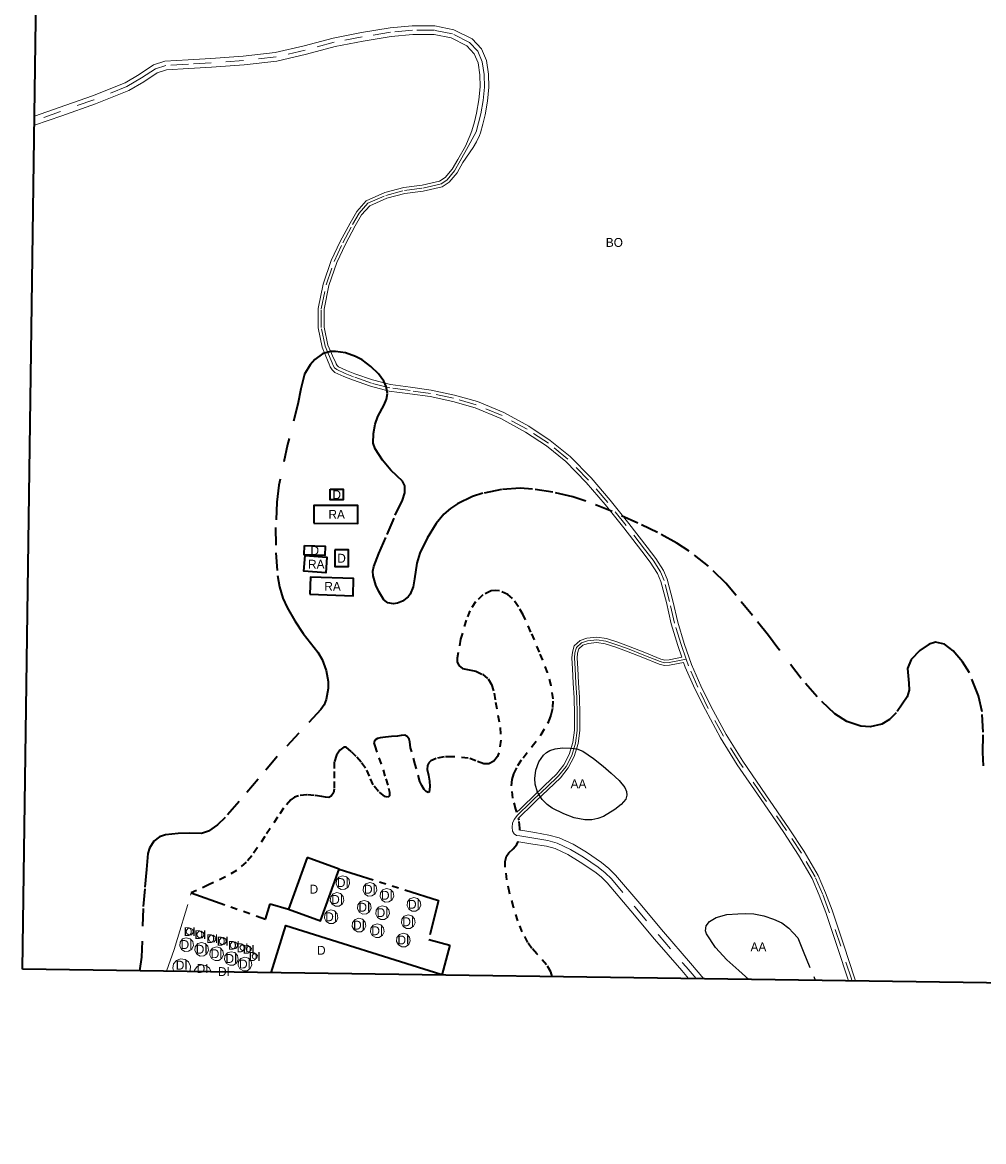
# Model space of a CAD drawing. Header units: metres. Extents: x 397317 to 400830, y 4588008 to 4590370.
# Tile 1 of 88: x 397317 to 397589, y 4588008 to 4588324. Entities that reach past the tile are written whole.
import ezdxf
from ezdxf.enums import TextEntityAlignment as Align

# ---------------------------------------------------------------- set-up
doc = ezdxf.new("R2010")
doc.units = ezdxf.units.M
doc.header["$MEASUREMENT"] = 0
for name, pattern in [('bt5mv20_nopinta', [10, 5, -5]), ('bt5mv20_tapia', [17.375, 10, -2.75, 1.875, -2.75]), ('bt5mv20_tlin6', [19.375, 10, -1.875, 1.875, -1.875, 1.875, -1.875]), ('bt5mv20_tlin7', [3.75, 1.875, -1.875])]:
    doc.linetypes.add(name, pattern=pattern)
for name, color, linetype, lineweight in [('ARB01_CN', 7, 'Continuous', 15), ('ARB01_LN', 7, 'Continuous', 15), ('COB01_CN', 7, 'Continuous', 15), ('COB01_LN', 7, 'Continuous', 15), ('DIP01_CN', 7, 'Continuous', 15), ('DIP01_LN', 7, 'Continuous', 15), ('EDI01_CN', 7, 'Continuous', 15), ('EDI01_LN', 7, 'Continuous', 15), ('ESP01_LN', 7, 'Continuous', 15), ('ESP02_LN', 7, 'Continuous', 15), ('RAI01_CN', 7, 'Continuous', 15), ('RAI01_LN', 7, 'Continuous', 15), ('TAN01_LN', 7, 'Continuous', 15), ('VIA16_LN', 7, 'Continuous', 15), ('VIA19_LN', 7, 'Continuous', 15), ('VIR01_LN', 7, 'Continuous', 15)]:
    doc.layers.add(name, color=color, linetype=linetype, lineweight=lineweight)
doc.styles.add('034', font='txt')

msp = doc.modelspace()

# ---------------------------------------------------------------- linework, layer by layer
at = {"layer": 'ARB01_LN', "color": 3, "linetype": 'bt5mv20_nopinta', "lineweight": 25}
for points in [[(397481.23, 4588114.21, 218.53), (397483.48, 4588112.18, 218.55), (397485.74, 4588110.15, 218.57), (397487.32, 4588108.17, 218.68), (397487.81, 4588107.06, 218.8), (397487.95, 4588106.02, 218.97), (397487.59, 4588104.92, 219.3), (397486.29, 4588103.38, 220), (397484.51, 4588101.96, 220.64), (397481.32, 4588100, 221.48), (397479.69, 4588099.39, 221.77), (397478.01, 4588099.06, 221.85), (397476.06, 4588099.06, 221.76), (397473.08, 4588099.66, 221.57), (397470.13, 4588100.76, 221.41), (397466.87, 4588102.35, 221.28), (397465.4, 4588103.38, 221.21), (397463.99, 4588104.74, 221.14), (397462.66, 4588106.89, 221.05), (397462.06, 4588109.15, 220.96), (397461.95, 4588110.69, 220.85), (397462.23, 4588113.05, 220.56), (397463.09, 4588115.38, 220.17), (397464.37, 4588117.32, 219.64), (397465.2, 4588118.07, 219.34), (397466.23, 4588118.65, 219.1), (397467.65, 4588119.12, 218.87), (397469.8, 4588119.36, 218.6), (397471.94, 4588119.25, 218.47), (397473.79, 4588119.06, 218.48), (397475.49, 4588118.43, 218.48), (397476.98, 4588117.37, 218.44), (397478.48, 4588116.31, 218.4), (397481.23, 4588114.21, 218.53)], [(397522.29, 4588054.05, 221.29), (397519.47, 4588056.58, 221.49), (397516.12, 4588059.53, 221.65), (397512.96, 4588063.06, 221.52), (397510.39, 4588066.88, 220.99), (397510.11, 4588067.73, 220.85), (397510.29, 4588069.17, 220.62), (397511.18, 4588070.38, 220.37), (397513.13, 4588071.51, 219.93), (397516.13, 4588072.3, 219.22), (397519.24, 4588072.55, 218.57), (397521.49, 4588072.64, 218.27), (397523.72, 4588072.51, 217.98), (397526.54, 4588071.95, 217.36), (397529.28, 4588071.01, 216.74), (397531.58, 4588069.95, 216.35), (397533.58, 4588068.46, 216.17), (397534.86, 4588067.13, 216.17), (397536.13, 4588065.79, 216.17), (397537.66, 4588062, 216.54), (397540.62, 4588054.82, 216.44), (397541.05, 4588053.79, 216.42)]]:
    msp.add_polyline3d(points, dxfattribs=at)
at = {"layer": 'COB01_LN', "color": 92, "linetype": 'bt5mv20_nopinta', "lineweight": 35}
for points in [[(397566.97, 4588133.73, 201.52), (397563.9, 4588129.19, 202.73), (397562.01, 4588127.38, 203.4), (397559.84, 4588126.05, 204.02), (397556.57, 4588125.32, 204.82), (397553.91, 4588125.49, 205.45), (397549.95, 4588126.75, 206.23), (397546.55, 4588128.99, 206.6), (397541.55, 4588133.73, 206.62), (397537.05, 4588138.87, 206.6), (397530.52, 4588147.51, 206.65), (397527.89, 4588151.03, 206.67), (397523.33, 4588156.68, 206.64), (397518.77, 4588162.33, 206.61), (397515.8, 4588165.79, 206.59), (397510.93, 4588170.59, 206.54), (397505.49, 4588174.87, 206.5), (397501.97, 4588177.13, 206.47), (397496.54, 4588180.09, 206.53), (397490.99, 4588182.77, 206.97), (397483.75, 4588186.02, 208.08), (397476.34, 4588188.95, 209.27), (397472.64, 4588190.14, 209.79), (397467.01, 4588191.46, 210.57), (397461.33, 4588192.36, 211.32), (397457.86, 4588192.6, 211.72), (397452.59, 4588192.23, 212.22), (397447.33, 4588191.16, 212.65), (397444.34, 4588190.23, 212.89), (397440.16, 4588188.22, 213.16), (397438.2, 4588186.87, 213.21), (397436.33, 4588185.24, 213.16), (397434.11, 4588182.67, 213.01), (397431.62, 4588178.54, 212.75), (397429.55, 4588174.23, 212.47), (397428.66, 4588171.45, 212.35), (397428.02, 4588167.01, 212.2), (397427.59, 4588164.82, 212.04), (397426.82, 4588162.75, 211.76), (397426.23, 4588161.92, 211.6), (397424.64, 4588160.73, 211.28), (397423.18, 4588160.17, 211.01), (397422.07, 4588159.99, 210.81), (397420.53, 4588160.22, 210.51), (397419.39, 4588161.14, 210.22), (397417.95, 4588163.46, 209.73), (397417.06, 4588165.24, 209.35), (397416.31, 4588167.91, 208.8), (397416.29, 4588169.23, 208.53), (397416.57, 4588170.54, 208.26), (397417.95, 4588174.15, 207.86), (397420.31, 4588179.57, 208.03), (397422.59, 4588185, 208.15), (397424.59, 4588189.2, 207.93), (397425.31, 4588191.3, 207.69), (397425.28, 4588193.31, 207.24), (397424.62, 4588194.56, 206.75), (397423.01, 4588196.12, 205.88), (397421.36, 4588197.69, 205.04), (397419.03, 4588200.54, 203.83), (397416.89, 4588203.67, 202.7), (397416.34, 4588205.34, 202.23), (397416.45, 4588208.03, 201.61), (397416.94, 4588210.68, 201.06), (397417.69, 4588212.86, 200.67), (397419.44, 4588216.08, 200.21), (397420.11, 4588217.68, 199.98), (397420.35, 4588219.28, 199.72), (397419.98, 4588221.32, 199.17), (397419.34, 4588222.78, 198.62), (397417.84, 4588224.88, 197.84), (397415.74, 4588226.93, 197.39), (397413.24, 4588228.77, 197.35), (397411.37, 4588229.78, 197.46), (397408.56, 4588230.77, 197.77), (397405.74, 4588231.2, 198.17), (397404.28, 4588231.15, 198.38), (397402.08, 4588230.47, 198.72), (397399.91, 4588228.91, 199.11), (397398.55, 4588227.4, 199.47), (397397.02, 4588224.73, 200.25), (397395.96, 4588220.61, 201.51), (397395.14, 4588216.32, 202.4), (397392.18, 4588204.93, 203.61), (397389.78, 4588193.41, 204.77), (397389.19, 4588188.67, 205.3), (397388.85, 4588181.52, 206.09), (397388.91, 4588174.39, 206.96), (397389.34, 4588167.95, 207.88), (397389.93, 4588164.77, 208.36), (397390.9, 4588161.61, 208.83), (397392.09, 4588158.91, 209.23), (397394.23, 4588155.15, 209.8), (397396.58, 4588151.63, 210.38), (397398.66, 4588148.98, 210.98)], [(397398.66, 4588148.98, 210.98), (397400.74, 4588146.33, 211.9), (397401.95, 4588144.3, 212.97), (397403.13, 4588141.21, 215.13), (397403.66, 4588138.06, 217.14), (397403.68, 4588136.13, 218.08), (397403.12, 4588133.02, 219.37), (397402.49, 4588131.52, 219.82), (397401.58, 4588130.17, 220.08), (397395.42, 4588123.48, 220.62), (397389.28, 4588116.88, 220.81), (397383.94, 4588110.55, 220.89), (397378.58, 4588104.19, 220.95), (397374.61, 4588099.71, 221.01), (397372.42, 4588097.67, 221.01), (397369.92, 4588095.88, 220.97), (397367.9, 4588095.2, 220.87), (397364.64, 4588095.26, 220.59), (397361.37, 4588095.24, 220.3), (397357.76, 4588094.84, 220.05), (397356.04, 4588094.29, 219.94), (397354.49, 4588093.04, 219.84), (397353.28, 4588091.05, 219.82), (397352.83, 4588089.55, 219.9), (397352.46, 4588085.04, 220.62), (397351.93, 4588079.55, 221.99), (397351.45, 4588074.07, 223.61), (397351.23, 4588064.87, 226.64), (397351.03, 4588060.31, 228.16), (397350.41, 4588056.45, 229.45)], [(397588.55, 4588114.24, 203.99), (397588.33, 4588118.06, 203.34), (397588.46, 4588123.8, 201.71), (397588.1, 4588129.52, 200.78), (397587.1, 4588134.04, 200.75), (397584.53, 4588140.49, 200.71), (397582.55, 4588143.63, 200.69), (397579.96, 4588146.74, 200.67), (397577.5, 4588148.62, 200.65), (397574.97, 4588149.14, 200.64), (397573.16, 4588148.61, 200.63), (397570.53, 4588146.85, 200.63), (397568.11, 4588144.28, 200.64), (397567.1, 4588141.73, 200.69), (397567.43, 4588137.64, 200.97), (397567.51, 4588135.62, 201.2), (397566.97, 4588133.73, 201.52)]]:
    msp.add_polyline3d(points, dxfattribs=at)
at = {"layer": 'DIP01_LN', "color": 6, "linetype": 'Continuous', "lineweight": 15}
for points in [[(397408.37, 4588079.46, 235.79), (397409.29, 4588080.08, 235.79), (397409.72, 4588081.09, 235.79), (397409.54, 4588082.18, 235.79), (397408.79, 4588083, 235.79), (397407.72, 4588083.27, 235.79), (397406.67, 4588082.92, 235.79), (397405.98, 4588082.06, 235.79), (397405.88, 4588080.96, 235.79), (397406.38, 4588079.98, 235.79), (397407.34, 4588079.43, 235.79), (397408.37, 4588079.46, 235.79)], [(397416.02, 4588077.58, 235.79), (397416.94, 4588078.2, 235.79), (397417.37, 4588079.21, 235.79), (397417.19, 4588080.3, 235.79), (397416.44, 4588081.12, 235.79), (397415.37, 4588081.39, 235.79), (397414.32, 4588081.04, 235.79), (397413.63, 4588080.18, 235.79), (397413.53, 4588079.08, 235.79), (397414.03, 4588078.1, 235.79), (397414.99, 4588077.55, 235.79), (397416.02, 4588077.58, 235.79)], [(397406.76, 4588074.7, 235.79), (397407.68, 4588075.32, 235.79), (397408.11, 4588076.33, 235.79), (397407.93, 4588077.42, 235.79), (397407.18, 4588078.24, 235.79), (397406.11, 4588078.51, 235.79), (397405.06, 4588078.16, 235.79), (397404.37, 4588077.3, 235.79), (397404.27, 4588076.2, 235.79), (397404.77, 4588075.22, 235.79), (397405.73, 4588074.67, 235.79), (397406.76, 4588074.7, 235.79)], [(397420.8, 4588075.88, 235.79), (397421.72, 4588076.5, 235.79), (397422.15, 4588077.51, 235.79), (397421.97, 4588078.6, 235.79), (397421.22, 4588079.42, 235.79), (397420.15, 4588079.69, 235.79), (397419.1, 4588079.34, 235.79), (397418.41, 4588078.48, 235.79), (397418.31, 4588077.38, 235.79), (397418.81, 4588076.4, 235.79), (397419.77, 4588075.85, 235.79), (397420.8, 4588075.88, 235.79)], [(397414.44, 4588072.51, 235.79), (397415.36, 4588073.13, 235.79), (397415.79, 4588074.14, 235.79), (397415.61, 4588075.23, 235.79), (397414.86, 4588076.05, 235.79), (397413.79, 4588076.32, 235.79), (397412.74, 4588075.97, 235.79), (397412.05, 4588075.11, 235.79), (397411.95, 4588074.01, 235.79), (397412.45, 4588073.03, 235.79), (397413.41, 4588072.48, 235.79), (397414.44, 4588072.51, 235.79)], [(397419.58, 4588070.98, 235.79), (397420.5, 4588071.6, 235.79), (397420.93, 4588072.61, 235.79), (397420.75, 4588073.7, 235.79), (397420, 4588074.52, 235.79), (397418.93, 4588074.79, 235.79), (397417.88, 4588074.44, 235.79), (397417.19, 4588073.58, 235.79), (397417.09, 4588072.48, 235.79), (397417.59, 4588071.5, 235.79), (397418.55, 4588070.95, 235.79), (397419.58, 4588070.98, 235.79)], [(397428.43, 4588073.33, 235.79), (397429.35, 4588073.95, 235.79), (397429.78, 4588074.96, 235.79), (397429.6, 4588076.05, 235.79), (397428.85, 4588076.87, 235.79), (397427.78, 4588077.14, 235.79), (397426.73, 4588076.79, 235.79), (397426.04, 4588075.93, 235.79), (397425.94, 4588074.83, 235.79), (397426.44, 4588073.85, 235.79), (397427.4, 4588073.3, 235.79), (397428.43, 4588073.33, 235.79)], [(397405.07, 4588069.81, 235.79), (397405.99, 4588070.43, 235.79), (397406.42, 4588071.44, 235.79), (397406.24, 4588072.53, 235.79), (397405.49, 4588073.35, 235.79), (397404.42, 4588073.62, 235.79), (397403.37, 4588073.27, 235.79), (397402.68, 4588072.41, 235.79), (397402.58, 4588071.31, 235.79), (397403.08, 4588070.33, 235.79), (397404.04, 4588069.78, 235.79), (397405.07, 4588069.81, 235.79)], [(397426.83, 4588068.41, 235.79), (397427.75, 4588069.03, 235.79), (397428.18, 4588070.04, 235.79), (397428, 4588071.13, 235.79), (397427.25, 4588071.95, 235.79), (397426.18, 4588072.22, 235.79), (397425.13, 4588071.87, 235.79), (397424.44, 4588071.01, 235.79), (397424.34, 4588069.91, 235.79), (397424.84, 4588068.93, 235.79), (397425.8, 4588068.38, 235.79), (397426.83, 4588068.41, 235.79)], [(397365.15, 4588066.64, 226.58), (397365.62, 4588067.28, 226.58), (397365.5, 4588068.07, 226.58), (397364.85, 4588068.53, 226.58), (397364.06, 4588068.39, 226.58), (397363.61, 4588067.74, 226.58), (397363.76, 4588066.95, 226.58), (397364.42, 4588066.51, 226.58), (397365.15, 4588066.64, 226.58)], [(397412.94, 4588067.46, 235.79), (397413.86, 4588068.08, 235.79), (397414.29, 4588069.09, 235.79), (397414.11, 4588070.18, 235.79), (397413.36, 4588071, 235.79), (397412.29, 4588071.27, 235.79), (397411.24, 4588070.92, 235.79), (397410.55, 4588070.06, 235.79), (397410.45, 4588068.96, 235.79), (397410.95, 4588067.98, 235.79), (397411.91, 4588067.43, 235.79), (397412.94, 4588067.46, 235.79)], [(397418.09, 4588065.87, 235.79), (397419.01, 4588066.49, 235.79), (397419.44, 4588067.5, 235.79), (397419.26, 4588068.59, 235.79), (397418.51, 4588069.41, 235.79), (397417.44, 4588069.68, 235.79), (397416.39, 4588069.33, 235.79), (397415.7, 4588068.47, 235.79), (397415.6, 4588067.37, 235.79), (397416.1, 4588066.39, 235.79), (397417.06, 4588065.84, 235.79), (397418.09, 4588065.87, 235.79)], [(397364.29, 4588061.98, 227.09), (397365.21, 4588062.6, 227.09), (397365.64, 4588063.61, 227.09), (397365.46, 4588064.7, 227.09), (397364.71, 4588065.52, 227.09), (397363.64, 4588065.79, 227.09), (397362.59, 4588065.44, 227.09), (397361.9, 4588064.58, 227.09), (397361.8, 4588063.48, 227.09), (397362.3, 4588062.5, 227.09), (397363.26, 4588061.95, 227.09), (397364.29, 4588061.98, 227.09)], [(397368.16, 4588065.79, 226.58), (397368.63, 4588066.43, 226.58), (397368.51, 4588067.22, 226.58), (397367.86, 4588067.68, 226.58), (397367.07, 4588067.54, 226.58), (397366.62, 4588066.89, 226.58), (397366.77, 4588066.1, 226.58), (397367.43, 4588065.66, 226.58), (397368.16, 4588065.79, 226.58)], [(397371.48, 4588064.64, 226.58), (397371.95, 4588065.28, 226.58), (397371.83, 4588066.07, 226.58), (397371.18, 4588066.53, 226.58), (397370.39, 4588066.39, 226.58), (397369.94, 4588065.74, 226.58), (397370.09, 4588064.95, 226.58), (397370.75, 4588064.51, 226.58), (397371.48, 4588064.64, 226.58)], [(397374.46, 4588063.93, 226.58), (397374.93, 4588064.57, 226.58), (397374.81, 4588065.36, 226.58), (397374.16, 4588065.82, 226.58), (397373.37, 4588065.68, 226.58), (397372.92, 4588065.03, 226.58), (397373.07, 4588064.24, 226.58), (397373.73, 4588063.8, 226.58), (397374.46, 4588063.93, 226.58)], [(397425.46, 4588063.27, 235.79), (397426.38, 4588063.89, 235.79), (397426.81, 4588064.9, 235.79), (397426.63, 4588065.99, 235.79), (397425.88, 4588066.81, 235.79), (397424.81, 4588067.08, 235.79), (397423.76, 4588066.73, 235.79), (397423.07, 4588065.87, 235.79), (397422.97, 4588064.77, 235.79), (397423.47, 4588063.79, 235.79), (397424.43, 4588063.24, 235.79), (397425.46, 4588063.27, 235.79)], [(397368.56, 4588060.66, 227.06), (397369.48, 4588061.28, 227.06), (397369.91, 4588062.29, 227.06), (397369.73, 4588063.38, 227.06), (397368.98, 4588064.2, 227.06), (397367.91, 4588064.47, 227.06), (397366.86, 4588064.12, 227.06), (397366.17, 4588063.26, 227.06), (397366.07, 4588062.16, 227.06), (397366.57, 4588061.18, 227.06), (397367.53, 4588060.63, 227.06), (397368.56, 4588060.66, 227.06)], [(397372.78, 4588059.39, 227.06), (397373.7, 4588060.01, 227.06), (397374.13, 4588061.02, 227.06), (397373.95, 4588062.11, 227.06), (397373.2, 4588062.93, 227.06), (397372.13, 4588063.2, 227.06), (397371.08, 4588062.85, 227.06), (397370.39, 4588061.99, 227.06), (397370.29, 4588060.89, 227.06), (397370.79, 4588059.91, 227.06), (397371.75, 4588059.36, 227.06), (397372.78, 4588059.39, 227.06)], [(397377.6, 4588062.76, 226.58), (397378.07, 4588063.4, 226.58), (397377.95, 4588064.19, 226.58), (397377.3, 4588064.65, 226.58), (397376.51, 4588064.51, 226.58), (397376.06, 4588063.86, 226.58), (397376.21, 4588063.07, 226.58), (397376.87, 4588062.63, 226.58), (397377.6, 4588062.76, 226.58)], [(397379.54, 4588062.21, 226.58), (397380.16, 4588062.51, 226.58), (397380.29, 4588063.19, 226.58), (397379.84, 4588063.7, 226.58), (397379.15, 4588063.66, 226.58), (397378.77, 4588063.09, 226.58), (397378.99, 4588062.44, 226.58), (397379.54, 4588062.21, 226.58)], [(397381.27, 4588061.79, 226.58), (397381.89, 4588062.09, 226.58), (397382.02, 4588062.77, 226.58), (397381.57, 4588063.28, 226.58), (397380.88, 4588063.24, 226.58), (397380.5, 4588062.67, 226.58), (397380.72, 4588062.02, 226.58), (397381.27, 4588061.79, 226.58)], [(397364.53, 4588056.25, 227.33), (397364.73, 4588056.56, 227.33), (397364.82, 4588057.81, 227.33), (397364.3, 4588058.95, 227.33), (397363.28, 4588059.69, 227.33), (397362.03, 4588059.85, 227.33), (397360.87, 4588059.38, 227.33), (397360.07, 4588058.41, 227.33), (397359.85, 4588057.17, 227.33), (397360.15, 4588056.31, 227.33)], [(397376.94, 4588058.05, 227.06), (397377.86, 4588058.67, 227.06), (397378.29, 4588059.68, 227.06), (397378.11, 4588060.77, 227.06), (397377.36, 4588061.59, 227.06), (397376.29, 4588061.86, 227.06), (397375.24, 4588061.51, 227.06), (397374.55, 4588060.65, 227.06), (397374.45, 4588059.55, 227.06), (397374.95, 4588058.57, 227.06), (397375.91, 4588058.02, 227.06), (397376.94, 4588058.05, 227.06)], [(397380.77, 4588056.48, 227.06), (397381.69, 4588057.1, 227.06), (397382.12, 4588058.11, 227.06), (397381.94, 4588059.2, 227.06), (397381.19, 4588060.02, 227.06), (397380.12, 4588060.29, 227.06), (397379.07, 4588059.94, 227.06), (397378.38, 4588059.08, 227.06), (397378.28, 4588057.98, 227.06), (397378.78, 4588057, 227.06), (397379.74, 4588056.45, 227.06), (397380.77, 4588056.48, 227.06)], [(397382.95, 4588059.76, 226.58), (397383.57, 4588060.06, 226.58), (397383.7, 4588060.74, 226.58), (397383.25, 4588061.25, 226.58), (397382.56, 4588061.21, 226.58), (397382.18, 4588060.64, 226.58), (397382.4, 4588059.99, 226.58), (397382.95, 4588059.76, 226.58)], [(397370.63, 4588056.17, 227.33), (397370.15, 4588057.22, 227.33), (397369.13, 4588057.96, 227.33), (397367.88, 4588058.12, 227.33), (397366.72, 4588057.65, 227.33), (397365.92, 4588056.68, 227.33), (397365.84, 4588056.23, 227.33)], [(397375.3, 4588056.1, 227.33), (397375.12, 4588056.23, 227.33), (397373.87, 4588056.39, 227.33), (397373.23, 4588056.13, 227.33)]]:
    msp.add_polyline3d(points, dxfattribs=at)
at = {"layer": 'EDI01_LN', "color": 1, "linetype": 'Continuous', "lineweight": 35}
for points in [[(397404.25, 4588192.29, 207.03), (397407.87, 4588192.3, 207.03), (397407.88, 4588189.28, 207.03), (397404.26, 4588189.27, 207.03), (397404.25, 4588192.29, 207.03)], [(397397.02, 4588176.47, 208.14), (397402.83, 4588176.24, 208.14), (397402.73, 4588173.59, 208.14), (397396.92, 4588173.82, 208.14), (397397.02, 4588176.47, 208.14)], [(397405.51, 4588175.2, 208.11), (397405.5, 4588170.5, 208.11), (397409.35, 4588170.49, 208.11), (397409.36, 4588175.19, 208.11), (397405.51, 4588175.2, 208.11)], [(397397.74, 4588088.38, 226.06), (397392.48, 4588073.89, 226.06), (397401.54, 4588070.6, 228.14), (397406.8, 4588085.09, 228.11), (397397.74, 4588088.38, 226.06)], [(397387.55, 4588055.93, 242.45), (397391.76, 4588069.25, 241.33), (397435.4, 4588055.47, 241.33), (397435.33, 4588055.26, 241.33)]]:
    msp.add_polyline3d(points, dxfattribs=at)
at = {"layer": 'ESP01_LN', "color": 132, "linetype": 'bt5mv20_tlin6', "lineweight": 35}
for points in [[(397406.8, 4588085.09, 220.91), (397434.78, 4588076.29, 221.19), (397432.01, 4588065.33, 221.19), (397438.02, 4588063.67, 221.19), (397435.72, 4588055.26, 221.19)], [(397365.04, 4588078.43, 222.04), (397386.02, 4588071.04, 222.22), (397387.33, 4588075.4, 222.22), (397392.48, 4588073.89, 222.22)]]:
    msp.add_polyline3d(points, dxfattribs=at)
at = {"layer": 'ESP02_LN', "color": 254, "linetype": 'bt5mv20_tlin7', "lineweight": 35}
for points in [[(397456.88, 4588101.19, 221.44), (397456.63, 4588102.08, 221.43), (397455.74, 4588105.19, 221.38), (397455.4, 4588108.64, 221.4), (397455.54, 4588110.38, 221.41), (397456, 4588112.07, 221.38), (397457.19, 4588114.41, 221.28), (397458.64, 4588116.57, 221.18), (397461.21, 4588119.8, 221.04), (397463.78, 4588123.09, 220.89), (397465.88, 4588126.77, 220.6), (397466.6, 4588128.71, 220.44), (397467.02, 4588130.69, 220.33), (397467.11, 4588133.15, 220.27), (397466.6, 4588136.9, 220.21), (397465.52, 4588140.57, 220.21), (397463.3, 4588146.35, 220.25), (397460.85, 4588152.03, 220.28), (397458.63, 4588156.84, 220.28), (397457.31, 4588159.17, 220.28), (397455.66, 4588161.46, 220.28), (397454.35, 4588162.64, 220.28), (397451.96, 4588163.65, 220.28), (397450.74, 4588163.78, 220.28), (397449.62, 4588163.63, 220.28), (397447.3, 4588162.49, 220.23), (397445.23, 4588160.51, 220.13), (397443.65, 4588158.01, 220.01), (397442.56, 4588155.34, 219.92), (397441, 4588149.98, 219.94), (397440.07, 4588144.62, 220), (397440.03, 4588143.61, 220), (397440.48, 4588142.6, 220), (397441.59, 4588141.77, 220), (397443.45, 4588141.39, 220), (397445.27, 4588140.97, 220), (397447.15, 4588140.1, 220.02), (397448.82, 4588138.78, 220.07), (397449.74, 4588137.22, 220.12), (397450.44, 4588134.76, 220.2), (397450.87, 4588132.23, 220.28), (397452.16, 4588125.1, 220.57), (397452.32, 4588121.51, 220.7), (397451.81, 4588117.95, 220.76), (397451.4, 4588116.92, 220.76), (397450.36, 4588115.59, 220.74), (397448.97, 4588114.8, 220.72), (397447.53, 4588114.81, 220.71), (397445.35, 4588115.71, 220.69), (397443.13, 4588116.46, 220.67), (397438.63, 4588116.85, 220.58), (397436.37, 4588116.79, 220.52), (397434.12, 4588116.38, 220.48), (397432.61, 4588115.66, 220.47), (397432.04, 4588115.1, 220.46), (397431.69, 4588114.39, 220.46), (397431.61, 4588113.29, 220.46), (397431.94, 4588111.64, 220.46), (397432.24, 4588109.99, 220.46), (397432.3, 4588108.44, 220.46), (397432.12, 4588106.9, 220.46), (397431.88, 4588106.73, 220.46), (397431.26, 4588107.04, 220.46), (397430.73, 4588107.59, 220.46), (397430.05, 4588108.69, 220.46), (397429.54, 4588109.86, 220.46), (397428.22, 4588114.63, 220.46), (397426.92, 4588119.4, 220.46), (397426.7, 4588121.04, 220.46), (397426.47, 4588121.83, 220.46), (397425.9, 4588122.59, 220.46), (397425.24, 4588122.94, 220.44), (397424.23, 4588122.87, 220.35), (397423.21, 4588122.65, 220.3), (397421.51, 4588122.51, 220.3), (397419.81, 4588122.33, 220.3), (397418.29, 4588122.21, 220.3), (397417.55, 4588122.01, 220.3), (397416.84, 4588121.56, 220.3), (397416.57, 4588120.77, 220.3), (397416.79, 4588119.92, 220.3), (397417.97, 4588116.55, 220.3), (397419.14, 4588113.16, 220.3), (397419.93, 4588110.59, 220.3), (397420.7, 4588108.01, 220.3), (397420.99, 4588106.89, 220.3), (397420.92, 4588105.78, 220.3), (397420.35, 4588105.48, 220.3), (397419.64, 4588105.66, 220.3), (397417.87, 4588107.08, 220.3), (397416.36, 4588108.88, 220.3), (397415.32, 4588111.32, 220.3), (397414.22, 4588113.66, 220.3), (397412.96, 4588115.29, 220.3), (397411.57, 4588116.87, 220.3)], [(397411.57, 4588116.87, 220.3), (397410.16, 4588118.37, 220.3), (397408.74, 4588119.54, 220.3), (397408.05, 4588119.57, 220.3), (397406.96, 4588118.66, 220.3), (397406.04, 4588117.31, 220.3), (397405.38, 4588115.45, 220.3), (397405.34, 4588112.65, 220.3), (397405.33, 4588109.85, 220.3), (397405.35, 4588107.73, 220.3), (397405.17, 4588106.7, 220.3), (397404.5, 4588105.73, 220.3), (397403.86, 4588105.39, 220.3), (397402.87, 4588105.45, 220.3), (397401.88, 4588105.66, 220.3), (397399.74, 4588105.91, 220.3), (397397.61, 4588106.11, 220.3), (397395.26, 4588105.85, 220.3), (397394.14, 4588105.41, 220.3), (397393.13, 4588104.7, 220.3), (397391.07, 4588102.31, 220.57), (397389.36, 4588099.8, 220.91), (397385.81, 4588094.31, 221.14), (397382.12, 4588088.9, 221.3), (397380.54, 4588087.09, 221.31), (397377.82, 4588084.75, 221.29), (397374.74, 4588082.94, 221.39), (397369.89, 4588080.69, 221.72), (397365.04, 4588078.43, 222.04)], [(397457.74, 4588096.13, 221.49), (397457.76, 4588096.73, 221.49), (397457.51, 4588098.95, 221.48), (397457.34, 4588099.54, 221.47)], [(397466.88, 4588054.82, 222.05), (397466.44, 4588056.16, 222.05), (397465.27, 4588058.17, 222.05), (397462.54, 4588061.29, 222.05), (397461.14, 4588062.78, 222.05), (397459.95, 4588064.44, 222.05), (397458.41, 4588067.42, 221.94), (397457.17, 4588070.52, 221.75), (397455.92, 4588074.48, 221.48), (397454.83, 4588078.51, 221.24), (397454.1, 4588082.11, 221.16), (397453.61, 4588085.72, 221.13), (397453.61, 4588087.28, 221.12), (397454, 4588088.83, 221.13), (397454.58, 4588089.75, 221.18), (397455.82, 4588090.84, 221.29), (397456.88, 4588092.07, 221.39), (397457.25, 4588092.92, 221.43)]]:
    msp.add_polyline3d(points, dxfattribs=at)
at = {"layer": 'RAI01_LN', "color": 202, "linetype": 'Continuous', "lineweight": 35}
for points in [[(397399.65, 4588182.7, 205.95), (397412.02, 4588182.67, 205.92), (397412.03, 4588187.73, 205.92), (397399.66, 4588187.76, 205.95), (397399.65, 4588182.7, 205.95)], [(397397.15, 4588173.57, 208.36), (397403.33, 4588173.13, 208.36), (397403.02, 4588168.73, 208.36), (397396.84, 4588169.17, 208.36), (397397.15, 4588173.57, 208.36)], [(397398.52, 4588162.69, 208.36), (397410.69, 4588162.28, 208.36), (397410.85, 4588167.12, 208.36), (397398.68, 4588167.53, 208.36), (397398.52, 4588162.69, 208.36)]]:
    msp.add_polyline3d(points, dxfattribs=at)
at = {"layer": 'TAN01_LN', "color": 1, "linetype": 'bt5mv20_tapia', "lineweight": 15}
msp.add_polyline3d([(397358.1, 4588056.34, 228.15), (397360.25, 4588062.46, 227.98), (397361.13, 4588065.57, 225.55), (397365.04, 4588078.43, 225.12)], dxfattribs=at)
at = {"layer": 'VIA16_LN', "color": 42, "linetype": 'bt5mv20_nopinta', "lineweight": 15}
for points in [[(397504.62, 4588144.35, 211.71), (397503.19, 4588148.5, 211.28), (397501.36, 4588154.57, 210.49), (397499.97, 4588160.59, 210), (397498.41, 4588166.58, 209.51), (397497.39, 4588168.97, 209.26), (397495.29, 4588172.27, 208.84), (397492.92, 4588175.42, 208.42), (397487.76, 4588182.03, 207.62), (397482.53, 4588188.59, 206.82), (397477.11, 4588194.87, 205.7), (397471.29, 4588200.8, 204.52), (397465.77, 4588205.29, 203.74), (397459.78, 4588209.24, 203.02), (397452.78, 4588213.07, 202.11), (397445.45, 4588216.16, 201.18), (397439.06, 4588217.97, 200.4), (397432.56, 4588219.35, 199.62), (397426.81, 4588220.12, 199.24), (397421.05, 4588220.92, 199.12), (397415.89, 4588222.24, 199.04), (397410.83, 4588224.02, 198.96), (397408.42, 4588224.95, 198.93), (397406.07, 4588226.07, 198.9), (397405.48, 4588226.57, 198.91), (397405.08, 4588227.22, 198.9), (397404.81, 4588227.92, 198.86), (397404.54, 4588228.62, 198.83), (397402.78, 4588232.65, 198.67), (397401.67, 4588237.94, 198.26), (397401.66, 4588243.22, 197.82), (397403.07, 4588249.96, 197.24), (397405.33, 4588256.54, 196.65), (397407.8, 4588261.83, 196.19), (397410.56, 4588266.99, 195.74), (397412.39, 4588270.17, 195.52), (397414.87, 4588272.97, 195.28), (397419.91, 4588275.2, 194.74), (397425.16, 4588276.59, 194.09), (397430.33, 4588277.25, 193.63), (397435.44, 4588278.37, 193.15), (397437.25, 4588279.59, 192.87), (397439.32, 4588282.08, 192.27), (397440.94, 4588284.91, 191.75), (397443.18, 4588289.02, 191.21), (397445.41, 4588293.13, 190.66), (397446.07, 4588295.64, 190.51), (397446.73, 4588298.17, 190.22), (397447.38, 4588301.96, 189.79), (397447.72, 4588305.75, 189.34), (397447.68, 4588309.33, 188.78), (397447.12, 4588312.89, 188.23), (397445.86, 4588315.84, 187.94), (397443.55, 4588318.33, 187.84), (397438.73, 4588320.78, 187.74), (397433.67, 4588321.78, 187.67), (397427.45, 4588321.81, 187.67), (397421.26, 4588321.25, 187.81), (397413.29, 4588319.93, 188.62), (397405.38, 4588318.37, 189.43), (397397.21, 4588316.2, 189.79), (397388.96, 4588314.27, 189.76), (397379.81, 4588313.27, 189.74), (397370.66, 4588312.61, 189.59), (397364.24, 4588312.23, 189.22), (397357.83, 4588311.8, 188.77), (397354.93, 4588310.92, 188.55), (397350.98, 4588308.31, 188.2), (397346.91, 4588305.88, 187.88), (397337.59, 4588302.17, 187.37), (397328.14, 4588298.83, 186.97), (397320.81, 4588296.28, 186.68)], [(397504.62, 4588144.35, 211.71), (397502.26, 4588143.9, 211.94), (397499.89, 4588143.45, 212.18), (397498.57, 4588143.38, 212.55), (397497.29, 4588143.68, 212.97), (397492.68, 4588145.51, 213.75), (397488.07, 4588147.35, 214.42), (397485.08, 4588148.43, 214.79), (397482.01, 4588149.43, 215.05), (397479.42, 4588149.79, 215.11), (397476.8, 4588149.57, 215.2), (397475.11, 4588148.96, 215.42), (397473.75, 4588147.7, 215.68), (397473.28, 4588146.2, 215.92), (397473.13, 4588144.7, 216.17), (397473.29, 4588141.68, 216.65), (397473.56, 4588137.61, 217.16), (397473.79, 4588133.53, 217.5), (397473.91, 4588128.9, 217.68), (397473.89, 4588124.26, 217.97), (397473.41, 4588120.71, 218.47), (397472.36, 4588117.24, 218.99), (397470.77, 4588114.12, 219.39), (397468.63, 4588111.44, 219.83), (397465.21, 4588108.16, 220.57), (397461.79, 4588104.93, 221.28), (397459.52, 4588102.73, 221.46), (397458.32, 4588101.55, 221.46), (397457.11, 4588100.36, 221.46), (397456.09, 4588099.19, 221.46), (397455.63, 4588098.09, 221.46), (397455.56, 4588096.99, 221.46), (397455.7, 4588095.82, 221.46), (397456.09, 4588095.09, 221.46), (397456.81, 4588094.6, 221.47), (397457.7, 4588094.49, 221.48), (397461.64, 4588093.84, 221.63), (397465.58, 4588093.18, 221.91), (397468.24, 4588092.47, 222.1), (397472.01, 4588090.71, 222.38), (397475.64, 4588088.52, 222.64), (397479.82, 4588085.7, 222.81), (397481.78, 4588084.14, 222.85), (397483.56, 4588082.38, 222.88), (397490.28, 4588074.4, 222.98), (397496.99, 4588066.42, 223.06), (397504.61, 4588057.59, 223.13), (397507.5, 4588054.26, 223.13)], [(397551.38, 4588053.64, 213.99), (397551.38, 4588053.76, 213.97), (397551.24, 4588054.19, 213.95), (397548.24, 4588063.38, 213.67), (397544.92, 4588073.27, 213.69), (397543.08, 4588078.15, 213.73), (397540.99, 4588082.95, 213.69), (397537.15, 4588089.6, 213.53), (397532.95, 4588096.03, 213.36), (397526.36, 4588105.56, 213.12), (397519.79, 4588115.11, 212.88), (397515.14, 4588122.67, 212.62), (397510.89, 4588130.49, 212.31), (397507.93, 4588136.43, 212.11), (397505.26, 4588142.5, 211.9), (397504.62, 4588144.35, 211.71)]]:
    msp.add_polyline3d(points, dxfattribs=at)
at = {"layer": 'VIA19_LN', "color": 7, "linetype": 'Continuous', "lineweight": 15}
for points in [[(397552.42, 4588053.63, 213.98), (397552.14, 4588054.49, 213.95), (397549.13, 4588063.68, 213.67), (397545.81, 4588073.58, 213.69), (397543.95, 4588078.5, 213.73), (397541.83, 4588083.37, 213.69), (397537.95, 4588090.1, 213.53), (397533.73, 4588096.55, 213.36), (397527.14, 4588106.1, 213.12), (397520.58, 4588115.62, 212.88), (397515.95, 4588123.14, 212.62), (397511.72, 4588130.92, 212.31), (397508.78, 4588136.83, 212.11), (397506.14, 4588142.84, 211.9), (397504.09, 4588148.79, 211.28), (397502.27, 4588154.81, 210.49), (397500.89, 4588160.82, 210), (397499.3, 4588166.89, 209.51), (397498.22, 4588169.41, 209.26), (397496.06, 4588172.81, 208.84), (397493.67, 4588175.99, 208.42), (397488.5, 4588182.61, 207.62), (397483.25, 4588189.19, 206.82), (397477.8, 4588195.51, 205.7), (397471.92, 4588201.5, 204.52), (397466.32, 4588206.05, 203.74), (397460.27, 4588210.05, 203.02), (397453.19, 4588213.92, 202.11), (397445.76, 4588217.05, 201.18), (397439.29, 4588218.88, 200.4), (397432.72, 4588220.28, 199.62), (397426.93, 4588221.05, 199.24), (397421.23, 4588221.84, 199.12), (397416.16, 4588223.14, 199.04), (397411.15, 4588224.9, 198.96), (397408.79, 4588225.81, 198.93), (397406.58, 4588226.87, 198.9), (397406.2, 4588227.19, 198.91), (397405.93, 4588227.64, 198.9), (397405.69, 4588228.26, 198.86), (397405.26, 4588229.05, 198.83), (397403.58, 4588232.91, 198.67), (397402.51, 4588238.02, 198.26), (397402.5, 4588243.13, 197.82), (397403.89, 4588249.74, 197.24), (397406.11, 4588256.23, 196.65), (397408.55, 4588261.45, 196.19), (397411.29, 4588266.58, 195.74), (397413.07, 4588269.68, 195.52), (397415.38, 4588272.28, 195.28), (397420.19, 4588274.4, 194.74), (397425.32, 4588275.76, 194.09), (397430.47, 4588276.42, 193.63), (397435.78, 4588277.58, 193.15), (397437.82, 4588278.96, 192.87), (397440.01, 4588281.6, 192.27), (397441.67, 4588284.5, 191.75), (397444.54, 4588288.69, 191.21), (397445.5, 4588290.28, 191.14), (397446.32, 4588292.07, 191.11), (397446.59, 4588292.82, 190.66), (397447.25, 4588295.33, 190.51), (397447.93, 4588297.91, 190.22), (397448.59, 4588301.8, 189.79), (397448.94, 4588305.7, 189.34), (397448.9, 4588309.43, 188.78), (397448.3, 4588313.23, 188.23), (397446.9, 4588316.51, 187.94), (397444.3, 4588319.32, 187.84), (397439.14, 4588321.94, 187.74), (397433.79, 4588323, 187.67), (397427.4, 4588323.03, 187.67), (397421.11, 4588322.46, 187.81), (397413.07, 4588321.13, 188.62), (397405.1, 4588319.56, 189.43), (397396.92, 4588317.39, 189.79), (397388.75, 4588315.48, 189.76), (397379.7, 4588314.49, 189.74), (397370.58, 4588313.83, 189.59), (397364.16, 4588313.45, 189.22), (397357.61, 4588313.01, 188.77), (397354.4, 4588312.04, 188.55), (397350.33, 4588309.34, 188.2), (397346.37, 4588306.98, 187.88), (397337.16, 4588303.31, 187.37), (397327.74, 4588299.98, 186.97), (397320.83, 4588297.58, 186.7)], [(397456.88, 4588101.19, 221.44), (397457.79, 4588102.08, 221.46), (397459, 4588103.27, 221.46), (397461.27, 4588105.47, 221.28), (397464.7, 4588108.7, 220.57), (397468.08, 4588111.95, 219.83), (397470.14, 4588114.53, 219.39), (397471.66, 4588117.52, 218.99), (397472.68, 4588120.87, 218.47), (397473.14, 4588124.31, 217.97), (397473.16, 4588128.89, 217.68), (397473.04, 4588133.5, 217.5), (397472.81, 4588137.56, 217.16), (397472.54, 4588141.64, 216.65), (397472.38, 4588144.71, 216.17), (397472.54, 4588146.35, 215.92), (397473.09, 4588148.11, 215.68), (397474.71, 4588149.61, 215.42), (397476.64, 4588150.31, 215.2), (397479.44, 4588150.54, 215.11), (397482.18, 4588150.16, 215.05), (397485.33, 4588149.14, 214.79), (397488.34, 4588148.05, 214.42), (397492.96, 4588146.21, 213.75), (397497.52, 4588144.4, 212.97), (397498.64, 4588144.13, 212.55), (397499.8, 4588144.2, 212.18), (397502.11, 4588144.64, 211.94), (397503.44, 4588144.89, 211.62), (397502.3, 4588148.21, 211.28), (397500.45, 4588154.33, 210.49), (397499.06, 4588160.37, 210), (397497.52, 4588166.27, 209.51), (397496.55, 4588168.53, 209.26), (397494.52, 4588171.74, 208.84), (397492.17, 4588174.85, 208.42), (397487.02, 4588181.45, 207.62), (397481.81, 4588187.99, 206.82), (397476.42, 4588194.23, 205.7), (397470.66, 4588200.1, 204.52), (397465.21, 4588204.53, 203.74), (397459.29, 4588208.43, 203.02), (397452.37, 4588212.22, 202.11), (397445.14, 4588215.27, 201.18), (397438.83, 4588217.06, 200.4), (397432.4, 4588218.42, 199.62), (397426.68, 4588219.19, 199.24), (397420.87, 4588220, 199.12), (397415.62, 4588221.34, 199.04), (397410.51, 4588223.14, 198.96), (397408.05, 4588224.08, 198.93), (397405.56, 4588225.27, 198.9), (397404.75, 4588225.95, 198.91), (397404.23, 4588226.8, 198.9), (397403.93, 4588227.58, 198.86), (397403.66, 4588228.28, 198.83), (397401.98, 4588232.39, 198.67), (397400.83, 4588237.85, 198.26), (397400.82, 4588243.31, 197.82), (397402.26, 4588250.19, 197.24), (397404.55, 4588256.85, 196.65), (397407.05, 4588262.21, 196.19), (397409.83, 4588267.4, 195.74), (397411.7, 4588270.67, 195.52), (397414.36, 4588273.66, 195.28), (397419.63, 4588275.99, 194.74), (397425, 4588277.42, 194.09), (397430.19, 4588278.07, 193.63), (397435.1, 4588279.16, 193.15), (397436.69, 4588280.22, 192.87), (397438.62, 4588282.56, 192.27), (397440.21, 4588285.32, 191.75), (397442.38, 4588289.09, 191.21), (397443.76, 4588292.15, 190.82), (397444.23, 4588293.44, 190.66), (397444.89, 4588295.95, 190.51), (397445.53, 4588298.43, 190.22), (397446.17, 4588302.12, 189.79), (397446.5, 4588305.8, 189.34), (397446.46, 4588309.22, 188.78), (397445.94, 4588312.55, 188.23), (397444.82, 4588315.16, 187.94), (397442.8, 4588317.34, 187.84), (397438.33, 4588319.61, 187.74), (397433.55, 4588320.56, 187.67), (397427.5, 4588320.59, 187.67), (397421.41, 4588320.04, 187.81), (397413.51, 4588318.73, 188.62), (397405.66, 4588317.18, 189.43), (397397.51, 4588315.02, 189.79), (397389.17, 4588313.06, 189.76), (397379.92, 4588312.05, 189.74), (397370.74, 4588311.39, 189.59), (397364.32, 4588311.01, 189.22), (397358.05, 4588310.59, 188.77)], [(397358.05, 4588310.59, 188.77), (397355.45, 4588309.81, 188.55), (397351.63, 4588307.27, 188.2), (397347.45, 4588304.78, 187.88), (397338.02, 4588301.02, 187.37), (397328.54, 4588297.68, 186.97), (397320.79, 4588294.98, 186.66)], [(397550.41, 4588053.66, 213.99), (397550.41, 4588053.72, 213.96), (397550.4, 4588053.76, 213.95), (397550.35, 4588053.94, 213.95), (397547.35, 4588063.08, 213.67), (397544.04, 4588072.95, 213.69), (397542.2, 4588077.79, 213.73), (397540.15, 4588082.53, 213.69), (397536.35, 4588089.11, 213.53), (397532.17, 4588095.51, 213.36), (397525.59, 4588105.03, 213.12), (397519, 4588114.6, 212.88), (397514.32, 4588122.2, 212.62), (397510.06, 4588130.06, 212.31), (397507.08, 4588136.03, 212.11), (397504.38, 4588142.16, 211.9), (397503.93, 4588143.45, 211.77), (397502.4, 4588143.16, 211.94), (397499.98, 4588142.7, 212.18), (397498.5, 4588142.62, 212.55), (397497.06, 4588142.96, 212.97), (397492.4, 4588144.82, 213.75), (397487.8, 4588146.65, 214.42), (397484.84, 4588147.72, 214.79), (397481.84, 4588148.7, 215.05), (397479.4, 4588149.03, 215.11), (397476.96, 4588148.83, 215.2), (397475.51, 4588148.3, 215.42), (397474.41, 4588147.29, 215.68), (397474.02, 4588146.05, 215.92), (397473.88, 4588144.68, 216.17), (397474.04, 4588141.72, 216.65), (397474.31, 4588137.66, 217.16), (397474.54, 4588133.56, 217.5), (397474.66, 4588128.9, 217.68), (397474.64, 4588124.21, 217.97), (397474.15, 4588120.55, 218.47), (397473.06, 4588116.96, 218.99), (397471.4, 4588113.71, 219.39), (397469.18, 4588110.93, 219.83), (397465.73, 4588107.62, 220.57), (397462.31, 4588104.38, 221.28), (397460.04, 4588102.19, 221.46), (397458.84, 4588101.01, 221.46), (397457.64, 4588099.83, 221.46), (397457.34, 4588099.54, 221.47)], [(397457.74, 4588096.13, 221.49), (397457.97, 4588096.09, 221.48), (397461.91, 4588095.44, 221.63), (397465.92, 4588094.77, 221.91), (397468.79, 4588094.01, 222.1), (397472.77, 4588092.15, 222.38), (397476.51, 4588089.89, 222.64), (397480.78, 4588087.01, 222.81), (397482.86, 4588085.36, 222.85), (397484.75, 4588083.48, 222.88), (397491.53, 4588075.45, 222.98), (397498.23, 4588067.47, 223.06), (397505.84, 4588058.65, 223.13), (397509.67, 4588054.23, 223.13)], [(397457.25, 4588092.92, 221.43), (397457.43, 4588092.89, 221.48), (397461.38, 4588092.23, 221.63), (397465.24, 4588091.59, 221.91), (397467.68, 4588090.94, 222.1), (397471.24, 4588089.28, 222.38), (397474.77, 4588087.15, 222.64), (397478.86, 4588084.39, 222.81), (397480.7, 4588082.93, 222.85), (397482.37, 4588081.28, 222.88), (397489.04, 4588073.36, 222.98), (397495.75, 4588065.37, 223.06), (397503.38, 4588056.53, 223.13), (397505.32, 4588054.29, 223.13)]]:
    msp.add_polyline3d(points, dxfattribs=at)
at = {"layer": 'VIR01_LN', "color": 7, "linetype": 'Continuous', "lineweight": 35, "flags": 128}
msp.add_lwpolyline([(397350.28, 4590369.96), (400830.34, 4590321.33), (400798.6, 4588008.28), (397317.41, 4588056.91)], close=True, dxfattribs=at)

# ---------------------------------------------------------------- texts
at = {"layer": 'ARB01_CN', "color": 251, "linetype": 'Continuous', "lineweight": 0, "style": '034'}
for p in [(397474.27, 4588109.21), (397525.02, 4588063.21)]:
    msp.add_text('AA', height=2.5, dxfattribs=at).set_placement(p, align=Align.MIDDLE_CENTER)
at = {"layer": 'COB01_CN', "color": 251, "linetype": 'Continuous', "lineweight": 0, "style": '034'}
msp.add_text('BO', height=2.5, dxfattribs=at).set_placement((397484.39, 4588261.92), align=Align.MIDDLE_CENTER)
at = {"layer": 'DIP01_CN', "color": 251, "linetype": 'Continuous', "lineweight": 0, "style": '034'}
for p in [(397407.8, 4588081.35), (397406.19, 4588076.59), (397415.45, 4588079.47), (397420.23, 4588077.77), (397413.87, 4588074.4), (397427.86, 4588075.22), (397404.5, 4588071.7), (397419.01, 4588072.87), (397426.26, 4588070.3), (397364.62, 4588067.52), (397412.37, 4588069.35), (397417.52, 4588067.76), (397363.72, 4588063.87), (397367.63, 4588066.67), (397370.95, 4588065.52), (397373.93, 4588064.81), (397424.89, 4588065.16), (397367.99, 4588062.55), (397372.21, 4588061.28), (397377.07, 4588063.64), (397379.53, 4588062.95), (397381.26, 4588062.53), (397362.36, 4588058.05), (397376.37, 4588059.94), (397380.2, 4588058.37), (397382.94, 4588060.5), (397368.24, 4588057.14), (397374.27, 4588056.24)]:
    msp.add_text('DI', height=2.5, dxfattribs=at).set_placement(p, align=Align.MIDDLE_CENTER)
at = {"layer": 'EDI01_CN', "color": 251, "linetype": 'Continuous', "lineweight": 0, "style": '034'}
for p in [(397406.07, 4588190.78), (397399.88, 4588175.03), (397407.43, 4588172.84), (397399.64, 4588079.49), (397401.74, 4588062.25)]:
    msp.add_text('D', height=2.5, dxfattribs=at).set_placement(p, align=Align.MIDDLE_CENTER)
at = {"layer": 'RAI01_CN', "color": 251, "linetype": 'Continuous', "lineweight": 0, "style": '034'}
for p in [(397406.06, 4588185.21), (397400.31, 4588171.15), (397404.9, 4588164.9)]:
    msp.add_text('RA', height=2.5, dxfattribs=at).set_placement(p, align=Align.MIDDLE_CENTER)

doc.saveas('drawing.dxf')
